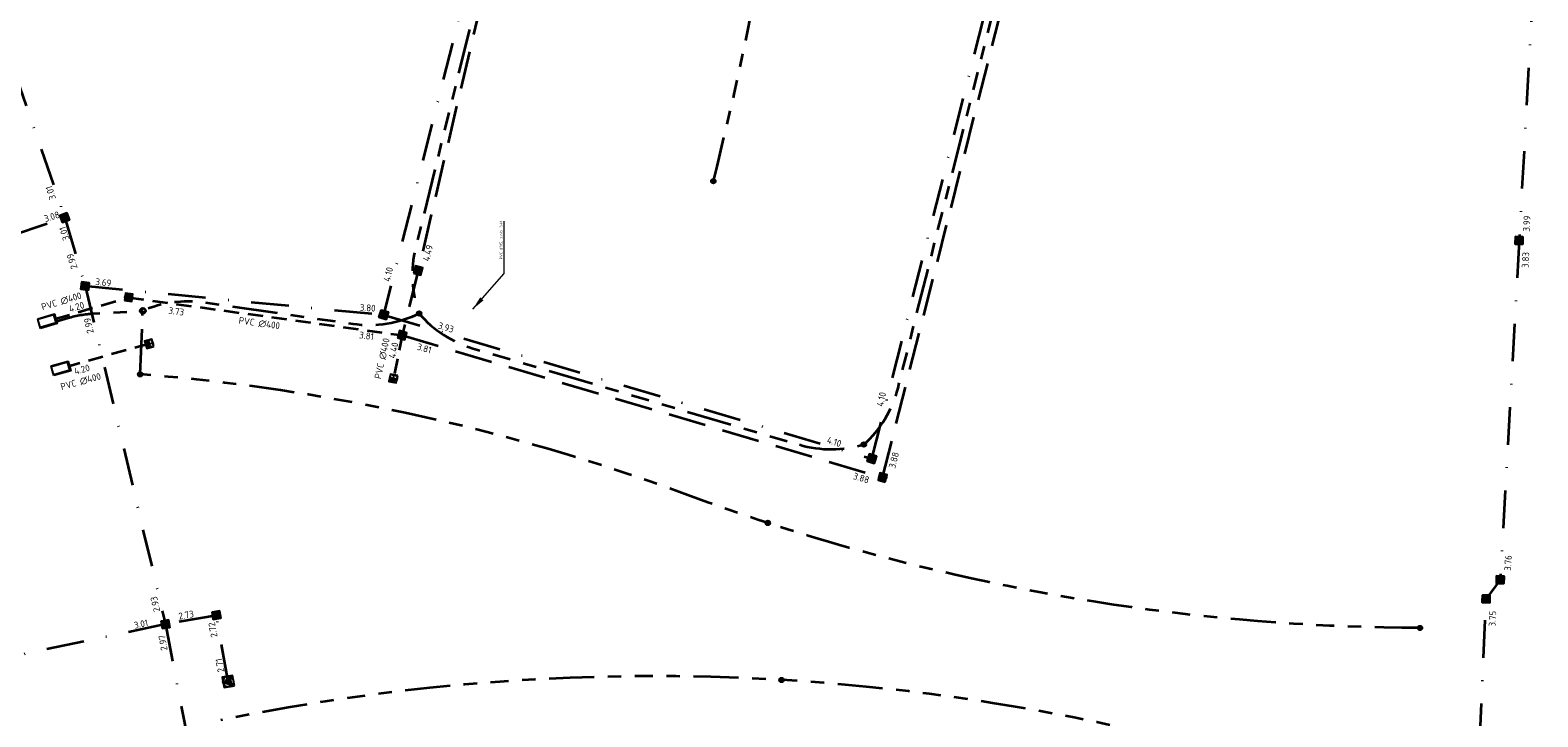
# Model space of a CAD drawing. Extents: x 168266 to 168732, y 448750 to 449580.
# Tile 11 of 22: x 168473 to 168673, y 449001 to 449092. Entities that reach past the tile are written whole.
import ezdxf
from ezdxf.enums import TextEntityAlignment as Align

# ---------------------------------------------------------------- set-up
doc = ezdxf.new("R2010")
doc.units = 0
for name, pattern in [('HIDDENX2', [0.75, 0.5, -0.25]), ('RI-DRAINAGE', [19.2, 6, -1.8, 1.8, -1.8, 2.4, -1.8, 1.8, -1.8]), ('RI-HWA', [7.4, 5, -2.4]), ('RI-HWA_PVC', [6.4, 4, -2.4]), ('RI-VWA', [11, 5, -3, 0, -3])]:
    doc.linetypes.add(name, pattern=pattern)
doc.layers.get('0').update_dxf_attribs({"lineweight": 0})
for name, color, linetype, lineweight, true_color in [('N-OI-RI-DRAINAGE-G', 3, 'RI-DRAINAGE', 35, 0x00ff00), ('N-OI-RI-HWA-G', 150, 'RI-HWA', 35, 0x007fff), ('N-OI-RI-HWA_RIOOLPUT_OVERSTORTPUT-S', 150, 'Continuous', 25, 0x007fff), ('N-OI-RI-VWA-G', 20, 'RI-VWA', 35, 0xff3f00), ('N-OI-RI-VWA_RIOOLPUT_POMPPUT-S', 20, 'Continuous', 25, 0xff3f00)]:
    doc.layers.add(name, color=color, linetype=linetype, lineweight=lineweight, true_color=true_color)
for name, color, linetype, lineweight in [('N-OI-RI-DRAINAGE_PUT-S', 90, 'Continuous', 25), ('N-OI-RI-HWA_BOB-S', 150, 'Continuous', 25), ('N-OI-RI-HWA_RIOOLPUT_INSPECTIEPUT_BETON-S', 150, 'Continuous', 25), ('N-OI-RI-HWA_TRANSPORTLEIDING_PVC_400-G', 150, 'RI-HWA_PVC', 35), ('N-OI-RI-HWA_UITSTROOMBAK-S', 150, 'Continuous', 25), ('N-OI-RI-M', 7, 'Continuous', 18), ('N-OI-RI-VWA_BOB-S', 20, 'Continuous', 25), ('N-OI-RI-VWA_RIOOLPUT_INSPECTIEPUT-S', 20, 'Continuous', 25), ('N-WE-RI-DRAINAGE_PUT-S', 90, 'Continuous', 25), ('N-WE-RI-HWA_BOB-S', 150, 'Continuous', 25)]:
    doc.layers.add(name, color=color, linetype=linetype, lineweight=lineweight)
doc.styles.add('NLCS-ISO', font='NLCS-ISO.ttf')
doc.styles.add('NLCS-ISO-ANNOTATIEF-T18', font='NLCS-ISO.ttf', dxfattribs={"height": 1.8})
doc.dimstyles.new('NLCS-ANNOTATIEF-T18-PIJL_L2_H1', dxfattribs={"dimtxt": 1.8, "dimasz": 1.8, "dimexe": 2, "dimexo": 2, "dimgap": 0.7, "dimtad": 1, "dimzin": 0, "dimdsep": 46, "dimtxsty": 'NLCS-ISO-ANNOTATIEF-T18', "dimcen": 0, "dimdle": 2, "dimclrd": 256, "dimclre": 256, "dimclrt": 10, "dimadec": 1, "dimazin": 0, "dimtfac": 1, "dimtofl": 0, "dimtmove": 0, "dimatfit": 3, "dimfxl": 2, "dimfxlon": 1, "dimtfillclr": 256, "dimtolj": 1, "dimtzin": 0, "dimlwd": -1, "dimlwe": -1, "dimarcsym": 0})

# ---------------------------------------------------------------- blocks, each defined once
blk = doc.blocks.new('N-SRI-PUT_HWA-SO')
h = blk.add_hatch(color=256)
h.dxf.hatch_style = 1
h.paths.add_polyline_path([(-2, 0, 1), (2, 0, 1)])
at = {"lineweight": -3, "flags": 128}
blk.add_lwpolyline([(-2, -2), (2, -2), (2, 2), (-2, 2)], close=True, dxfattribs=at)
at = {"lineweight": -3}
blk.add_circle((0, 0), 2, dxfattribs=at)
blk = doc.blocks.new('N-SRI-PUT_VWA-SO')
h = blk.add_hatch(color=256)
edge = h.paths.add_edge_path()
edge.add_arc((0, 0), 2, 0, 360)
at = {"flags": 128}
blk.add_lwpolyline([(-2, 2), (2, 2), (2, -2), (-2, -2)], close=True, dxfattribs=at)
at = {"lineweight": -3, "flags": 128}
blk.add_lwpolyline([(2, -2), (2, 2), (-2, 2), (-2, -2)], close=True, dxfattribs=at)
at = {"lineweight": -3}
blk.add_circle((0, 0), 2, dxfattribs=at)
blk = doc.blocks.new('SRI-BOB-SO')
at = {"ltscale": 0.1, "style": 'NLCS-ISO'}
blk.add_attdef('B.O.B.', text='', height=1.8, dxfattribs=at).set_placement((0.05, -0.02), align=Align.BOTTOM_CENTER)
blk = doc.blocks.new('SRI-UITSTROOMBAK-SO')
at = {"color": 7}
for p, q in [((-3.3, 11.6), (3.2, 11.6)), ((-3.3, 0), (-3.3, 11.6)), ((-2.7, 0.5), (-2.7, 11.6)), ((2.8, 0.5), (2.8, 11.6)), ((3.2, 0), (3.2, 11.6)), ((-3.3, 0), (3.2, 0)), ((-2.7, 0.5), (2.8, 0.5))]:
    blk.add_line(p, q, dxfattribs=at)
at = {"flags": 128}
blk.add_lwpolyline([(-3.3, 11.6), (3.2, 11.6), (3.2, 0), (-3.3, 0)], close=True, dxfattribs=at)
blk = doc.blocks.new('SRI-DRAIN_PUT_DOORSPUIT-SO')
at = {"lineweight": -3}
blk.add_hatch(color=256, dxfattribs=at).paths.add_polyline_path([(1.5, 0, 0.267949), (0.7, 1.3), (-0.7, -1.3, 0.57735)])
blk.add_line((-0.7, -1.3), (0.7, 1.3), dxfattribs=at)
for radius in [2, 1.5]:
    blk.add_circle((0, 0), radius, dxfattribs=at)
blk = doc.blocks.new('N-SRI-PUT_POMPPUT-SO')
at = {"ltscale": 0.1}
blk.add_hatch(color=256, dxfattribs=at).paths.add_polyline_path([(-1.74, -0.98), (0, 2), (1.74, -0.98)])
at = {"lineweight": -3, "flags": 128}
blk.add_lwpolyline([(-2, -2), (2, -2), (2, 2), (-2, 2)], close=True, dxfattribs=at)
at = {"ltscale": 0.1, "flags": 128}
blk.add_lwpolyline([(-1.74, -0.98), (0, 2), (1.74, -0.98)], close=True, dxfattribs=at)
at = {"lineweight": -3}
blk.add_circle((0, 0), 2, dxfattribs=at)
blk = doc.blocks.new('SRI-DRAIN_PUT-SO')
at = {"lineweight": -3}
for radius in [2, 1.5]:
    blk.add_circle((0, 0), radius, dxfattribs=at)
blk = doc.blocks.new('N-SRI-PUT_OVERSTORT-SO')
at = {"ltscale": 0.1}
blk.add_hatch(color=256, dxfattribs=at).paths.add_polyline_path([(0, 2), (-2, 0), (2, 0)])
for p, q in [((0, 2), (-2, 0)), ((0, 2), (0, -2)), ((0, 2), (2, 0)), ((2, 0), (-2, 0))]:
    blk.add_line(p, q, dxfattribs=at)
at = {"lineweight": -3, "flags": 128}
blk.add_lwpolyline([(-2, -2), (2, -2), (2, 2), (-2, 2)], close=True, dxfattribs=at)
at = {"ltscale": 0.1, "flags": 128}
blk.add_lwpolyline([(0, 2), (-2, 0), (2, 0)], close=True, dxfattribs=at)
at = {"linetype": 'HIDDENX2', "lineweight": -3, "ltscale": 0.25}
blk.add_circle((0, 0), 2, dxfattribs=at)

msp = doc.modelspace()

# ---------------------------------------------------------------- linework, layer by layer
at = {"layer": 'N-OI-RI-DRAINAGE-G', "flags": 128}
for points in [[(168563.51, 449072.01), (168564, 449073.95), (168566.29, 449083.57), (168567.82, 449090.7), (168568.71, 449095.21), (168570.78, 449106.92), (168572.48, 449118.68), (168573.2, 449124.63), (168573.81, 449130.49), (168574.75, 449141.74), (168575.36, 449154.21), (168575.53, 449158.9), (168575.63, 449166.09), (168575.55, 449176.07), (168575, 449190.06), (168574.55, 449201.73), (168574.41, 449218.07), (168573.06, 449224.46)], [(168487.31, 449046.34), (168487.66, 449054.78)]]:
    msp.add_lwpolyline(points, dxfattribs=at)
for points in [[(168583.52, 449037, 0.149574), (168588.06, 449044.51), (168601.38, 449097.25, 0.039556), (168601.78, 449099.58), (168604.64, 449131.53)], [(168537.83, 449109.85, 0.141917), (168533.65, 449102.63), (168523.92, 449063.17, 0.149298), (168524.4, 449054.42)], [(168524.4, 449054.42, -0.15186), (168515.61, 449053.01), (168495.76, 449055.87, 0.138786), (168487.66, 449054.78)], [(168476.09, 449053.36), (168477.72, 449053.84, -0.05731), (168481.1, 449054.42), (168487.66, 449054.78)], [(168524.4, 449054.42, 0.144967), (168531.55, 449049.79), (168574.94, 449036.98)], [(168657.45, 449012.62, -0.068218), (168581.52, 449023.29, -0.01994), (168560.12, 449030.28, 0.041508), (168517.07, 449042.32, 0.027857), (168487.31, 449046.34)], [(168660.38, 448986.33, 0.079041), (168572.56, 449005.7, 0.065531), (168498.05, 449000.36, 0.065531)]]:
    msp.add_lwpolyline(points, format="xyb", dxfattribs=at)
at = {"layer": 'N-OI-RI-DRAINAGE-G'}
msp.add_arc((168579.19, 449051.37), 15, 253.5562, 286.7644, dxfattribs=at)
at = {"layer": 'N-OI-RI-HWA-G'}
for points in [[(168522.14, 449051.52), (168586.01, 449032.62), (168602.66, 449098.23), (168608.53, 449164.68), (168608.4, 449182.13), (168608.38, 449185.13), (168607.71, 449232.66), (168611.26, 449271.49), (168616.72, 449301.31)], [(168538.95, 449215.64), (168540.81, 449159.52), (168536.13, 449110.81), (168524.27, 449060.14), (168522.14, 449051.52)]]:
    msp.add_lwpolyline(points, dxfattribs=at)
at = {"layer": 'N-OI-RI-HWA_TRANSPORTLEIDING_PVC_400-G', "ltscale": 0.5, "flags": 128}
for points in [[(168476, 449053.7), (168485.77, 449056.56)], [(168485.77, 449056.56), (168522.14, 449051.52)], [(168522.14, 449051.52), (168520.97, 449045.78)], [(168488.52, 449050.4), (168477.8, 449047.39)]]:
    msp.add_lwpolyline(points, dxfattribs=at)
at = {"layer": 'N-OI-RI-VWA-G'}
for points in [[(168479.99, 449058.08), (168519.68, 449054.25), (168584.59, 449035.12), (168600.69, 449098.57), (168606.53, 449164.76), (168606.26, 449183.85), (168605.59, 449230), (168609.28, 449271.76), (168615.72, 449308.52), (168566.31, 449296.27), (168524.18, 449278.06), (168483.22, 449263.83), (168437.08, 449254.55)], [(168536.26, 449211.92), (168538.81, 449159.6), (168534.28, 449111.88), (168519.68, 449054.25)], [(168436.75, 449191.41), (168449.04, 449143.98), (168466.92, 449097.25), (168477.28, 449067.15), (168479.99, 449058.08)], [(168673.12, 449109.26), (168670.63, 449064.14), (168668.13, 449019.02), (168666.23, 449016.47)], [(168449.17, 449057.72), (168477.28, 449067.15)], [(168479.99, 449058.08), (168490.67, 449013.1), (168495.64, 448987.34), (168499.25, 448930.94)], [(168664.45, 448975.39), (168666.23, 449016.47)], [(168490.67, 449013.1), (168461.26, 449006.9)], [(168499.02, 449005.5), (168497.44, 449014.28), (168490.67, 449013.1)]]:
    msp.add_lwpolyline(points, dxfattribs=at)

# ---------------------------------------------------------------- block references
at = {"layer": 'N-OI-RI-DRAINAGE_PUT-S', "xscale": 0.2, "yscale": 0.2, "zscale": 0.2}
msp.add_blockref('SRI-DRAIN_PUT-SO', (168487.66, 449054.78), dxfattribs=at)
at = {"layer": 'N-OI-RI-HWA_BOB-S'}
for p, xscale, yscale, zscale, rotation in [((168477.02, 449055.37), 0.4999999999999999, 0.4999999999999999, 0.4999999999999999, 16.95), ((168503.03, 449052.45), 0.4999999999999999, 0.4999999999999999, 0.4999999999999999, 352.1399999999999), ((168520.15, 449048.27), 0.4999999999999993, 0.4999999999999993, 0.4999999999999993, 77.60360962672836), ((168479.57, 449044.7), 0.4999999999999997, 0.4999999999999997, 0.4999999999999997, 15.53977710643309)]:
    msp.add_blockref('SRI-BOB-SO', p, dxfattribs=dict(at, xscale=xscale, yscale=yscale, zscale=zscale, rotation=rotation)).add_auto_attribs({'B.O.B.': 'PVC ∅400'})
at = {"layer": 'N-OI-RI-HWA_RIOOLPUT_INSPECTIEPUT_BETON-S', "xscale": 0.2499999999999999, "yscale": 0.2499999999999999, "zscale": 0.5}
for p, rotation in [((168524.27, 449060.14), 343.5112462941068), ((168485.77, 449056.56), 352.142728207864), ((168522.14, 449051.52), 343.5112462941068), ((168586.01, 449032.62), 75.75963892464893)]:
    msp.add_blockref('N-SRI-PUT_HWA-SO', p, dxfattribs=dict(at, rotation=rotation))
at = {"layer": 'N-OI-RI-HWA_RIOOLPUT_OVERSTORTPUT-S'}
for p, xscale, yscale, zscale, rotation in [((168488.52, 449050.4), 0.2499999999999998, 0.2499999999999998, 0.2499999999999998, 105.6790618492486), ((168520.97, 449045.78), 0.2499999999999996, 0.2499999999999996, 0.2499999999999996, 168.4641439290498)]:
    msp.add_blockref('N-SRI-PUT_OVERSTORT-SO', p, dxfattribs=dict(at, xscale=xscale, yscale=yscale, zscale=zscale, rotation=rotation))
at = {"layer": 'N-OI-RI-HWA_UITSTROOMBAK-S'}
for p, xscale, yscale, zscale, rotation in [((168476.09, 449053.72), 0.1999999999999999, 0.1999999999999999, 0.1999999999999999, 106.3264496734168), ((168477.9, 449047.42), 0.2, 0.2, 0.2, 105.6790618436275)]:
    msp.add_blockref('SRI-UITSTROOMBAK-SO', p, dxfattribs=dict(at, xscale=xscale, yscale=yscale, zscale=zscale, rotation=rotation))
at = {"layer": 'N-OI-RI-VWA_BOB-S'}
for p, xscale, yscale, zscale, rotation, values in [((168476.11, 449070.65), 0.4999999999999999, 0.4999999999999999, 0.4999999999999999, 107.7428150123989, {'B.O.B.': '3.01'}), ((168475.76, 449066.62), 0.5, 0.5, 0.5, 17.81030800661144, {'B.O.B.': '3.08'}), ((168672.35, 449066.31), 0.5, 0.5, 0.5, 86.78507990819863, {'B.O.B.': '3.99'}), ((168477.91, 449065.24), 0.4999999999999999, 0.4999999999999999, 0.4999999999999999, 107.7428150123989, {'B.O.B.': '3.01'}), ((168478.94, 449061.54), 0.4999999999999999, 0.4999999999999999, 0.4999999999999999, 107.7428150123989, {'B.O.B.': '2.99'}), ((168672.19, 449061.47), 0.5, 0.5, 0.5, 86.78507990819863, {'B.O.B.': '3.83'}), ((168482.32, 449057.85), 0.4999999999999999, 0.4999999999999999, 0.4999999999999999, 354.1766125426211, {'B.O.B.': '3.69'}), ((168520.98, 449059.44), 0.4999999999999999, 0.4999999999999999, 0.4999999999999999, 76.50793786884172, {'B.O.B.': '4.10'}), ((168517.49, 449054.47), 0.4999999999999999, 0.4999999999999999, 0.4999999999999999, 356.3288048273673, {'B.O.B.': '3.80'}), ((168527.74, 449051.89), 0.5, 0.5, 0.5, 343.4392778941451, {'B.O.B.': '3.93'}), ((168586.53, 449042.84), 0.5, 0.5, 0.5, 77.21710959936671, {'B.O.B.': '4.10'}), ((168579.33, 449036.7), 0.5, 0.5, 0.5, 342.0619026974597, {'B.O.B.': '4.10'}), ((168669.86, 449021.19), 0.5, 0.5, 0.5, 86.78507990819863, {'B.O.B.': '3.76'}), ((168493.52, 449013.63), 0.4999999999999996, 0.4999999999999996, 0.4999999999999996, 9.78007336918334, {'B.O.B.': '2.73'}), ((168667.8, 449013.79), 0.5, 0.5, 0.5, 86.78507990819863, {'B.O.B.': '3.75'}), ((168487.54, 449012.44), 0.5, 0.5, 0.5, 11.91987153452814, {'B.O.B.': '3.01'}), ((168497.68, 449012.47), 0.4999999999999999, 0.4999999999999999, 0.4999999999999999, 100.68, {'B.O.B.': '2.72'}), ((168491.05, 449010.72), 0.4999999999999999, 0.4999999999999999, 0.4999999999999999, 99.12784784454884, {'B.O.B.': '2.97'}), ((168498.61, 449007.75), 0.5, 0.5, 0.5, 100.675398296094, {'B.O.B.': '2.71'})]:
    msp.add_blockref('SRI-BOB-SO', p, dxfattribs=dict(at, xscale=xscale, yscale=yscale, zscale=zscale, rotation=rotation)).add_auto_attribs(values)
ref = msp.add_blockref('SRI-BOB-SO', (168480.04, 449057.8), dxfattribs=dict(at, xscale=0.5000000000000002, yscale=0.5000000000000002, zscale=0.5000000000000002, rotation=102.6321030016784))
ref.add_attrib('B.O.B.', '2.99', dxfattribs={"layer": '0', "ltscale": 0.1, "height": 0.9, "rotation": 102.6321, "style": 'NLCS-ISO'}).set_placement((168481.18, 449052.96), align=Align.BOTTOM_CENTER)
ref = msp.add_blockref('SRI-BOB-SO', (168488.87, 449020.78), dxfattribs=dict(at, xscale=0.5000000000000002, yscale=0.5000000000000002, zscale=0.5000000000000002, rotation=102.6321030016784))
ref.add_attrib('B.O.B.', '2.93', dxfattribs={"layer": '0', "ltscale": 0.1, "height": 0.9, "rotation": 102.6321, "style": 'NLCS-ISO'}).set_placement((168490.02, 449015.93), align=Align.BOTTOM_CENTER)
at = {"layer": 'N-OI-RI-VWA_RIOOLPUT_INSPECTIEPUT-S', "zscale": 0.5}
for p, xscale, yscale, rotation in [((168477.28, 449067.15), 0.25, 0.25, 110.9368843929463), ((168670.63, 449064.14), 0.2499999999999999, 0.2499999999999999, 88.54970127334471), ((168479.99, 449058.08), 0.25, 0.25, 352.5971833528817), ((168519.68, 449054.25), 0.25, 0.25, 343.5112462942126), ((168584.59, 449035.12), 0.25, 0.25, 342.0448934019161), ((168668.13, 449019.02), 0.2499999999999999, 0.2499999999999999, 88.54970127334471), ((168666.23, 449016.47), 0.2499999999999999, 0.2499999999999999, 88.54970127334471), ((168497.44, 449014.32), 0.25, 0.25, 279.4267503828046), ((168490.67, 449013.1), 0.25, 0.25, 279.4267503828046)]:
    msp.add_blockref('N-SRI-PUT_VWA-SO', p, dxfattribs=dict(at, xscale=xscale, yscale=yscale, rotation=rotation))
at = {"layer": 'N-OI-RI-VWA_RIOOLPUT_POMPPUT-S', "xscale": 0.35, "yscale": 0.35, "zscale": 0.35, "rotation": 100.148398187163}
msp.add_blockref('N-SRI-PUT_POMPPUT-SO', (168499.02, 449005.5), dxfattribs=at)
at = {"layer": 'N-WE-RI-DRAINAGE_PUT-S', "xscale": 0.15, "yscale": 0.15}
for p in [(168563.51, 449072.01), (168524.4, 449054.42), (168487.31, 449046.34), (168583.52, 449037), (168570.75, 449026.58), (168657.45, 449012.62), (168572.56, 449005.7)]:
    msp.add_blockref('SRI-DRAIN_PUT_DOORSPUIT-SO', p, dxfattribs=at)
at = {"layer": 'N-WE-RI-HWA_BOB-S'}
for p, xscale, yscale, zscale, rotation, values in [((168526.24, 449062.27), 0.5, 0.5, 0.5, 76.15939140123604, {'B.O.B.': '4.49'}), ((168479.03, 449054.61), 0.5, 0.5, 0.5, 16.94607504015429, {'B.O.B.': '4.20'}), ((168491.99, 449054.02), 0.5, 0.5, 0.5, 352.1427282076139, {'B.O.B.': '3.73'}), ((168517.28, 449050.75), 0.5, 0.5, 0.5, 352.1427282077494, {'B.O.B.': '3.81'}), ((168521.69, 449049.35), 0.4999999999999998, 0.4999999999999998, 0.4999999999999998, 77.7784888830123, {'B.O.B.': '4.40'}), ((168524.85, 449049.11), 0.4999999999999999, 0.4999999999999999, 0.4999999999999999, 343.5112462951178, {'B.O.B.': '3.81'}), ((168479.75, 449046.29), 0.5, 0.5, 0.5, 15.53585214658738, {'B.O.B.': '4.20'}), ((168588.19, 449034.73), 0.4999999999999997, 0.4999999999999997, 0.4999999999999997, 75.75963892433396, {'B.O.B.': '3.88'}), ((168582.95, 449031.88), 0.5, 0.5, 0.5, 343.5112462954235, {'B.O.B.': '3.88'})]:
    msp.add_blockref('SRI-BOB-SO', p, dxfattribs=dict(at, xscale=xscale, yscale=yscale, zscale=zscale, rotation=rotation)).add_auto_attribs(values)

# ---------------------------------------------------------------- texts
at = {"layer": 'N-OI-RI-M', "color": 10, "insert": (168535.12, 449061.61), "char_height": 0.36, "attachment_point": 1, "rotation": 90, "style": 'NLCS-ISO-ANNOTATIEF-T18'}
msp.add_mtext('\\A1;PVC %%C315, b.o.b. 3.41', dxfattribs=at)

# ---------------------------------------------------------------- leaders
at = {"layer": 'N-OI-RI-M', "annotation_type": 0, "has_hookline": 1, "hookline_direction": 0, "text_width": 4.48, "horizontal_direction": (0, 1, 0)}
msp.add_leader([(168531.54, 449055.01), (168535.69, 449059.72), (168535.69, 449061.52)], dimstyle='NLCS-ANNOTATIEF-T18-PIJL_L2_H1', override={"dimscale": 0, "dimgap": 0.7, "dimtad": 1}, dxfattribs=at)

doc.saveas('drawing.dxf')
